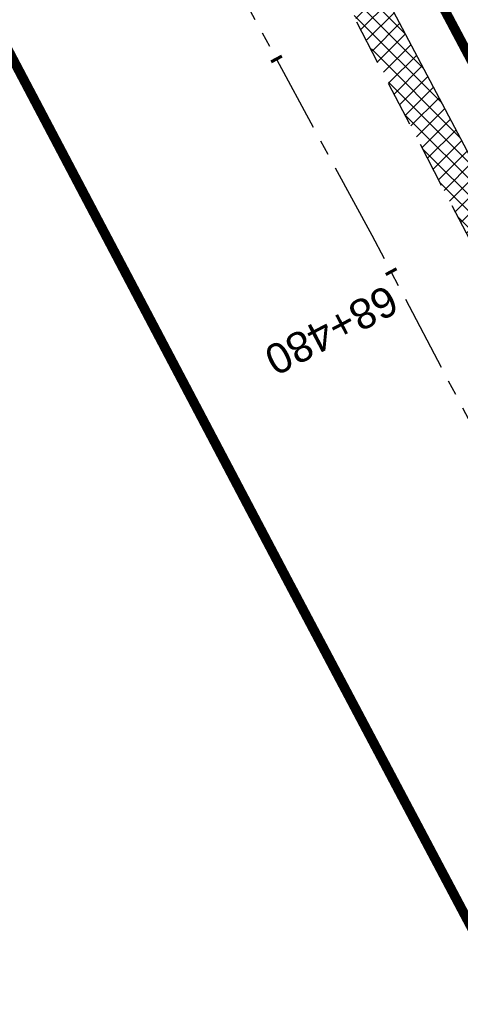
# Model space of a CAD drawing. Header units: metres. Extents: x 7529682 to 7533711, y 5721195 to 5727842.
# Tile 117 of 232: x 7530624 to 7530642, y 5725999 to 5726039. Entities that reach past the tile are written whole.
import ezdxf

# ---------------------------------------------------------------- set-up
doc = ezdxf.new("R2010")
doc.units = ezdxf.units.M
for name, pattern in [('817-dzialki-09-05-04$0$HIDDEN', [0.375, 0.25, -0.125]), ('ACAD_ISO05W100', [33, 24, -3, 0, -3, 0, -3]), ('CENTER', [50.800000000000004, 31.75, -6.35, 6.35, -6.35]), ('HIDDEN', [9.524999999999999, 6.35, -3.175])]:
    doc.linetypes.add(name, pattern=pattern)
for name, color, linetype in [('C-DROGI-SYTUACJA-ETYKIETY', 7, 'Continuous'), ('D-hatch-pobocza', 131, 'Continuous'), ('D-pobocza', 60, 'Continuous'), ('D-rowy', 160, 'Continuous')]:
    doc.layers.add(name, color=color, linetype=linetype)
doc.layers.add('D-hatch-ciag-pieszo-rowerowy', color=7, linetype='Continuous', lineweight=13, true_color=0xff9f80)
doc.layers.add('D-LR-etap-III', color=7, linetype='817-dzialki-09-05-04$0$HIDDEN', lineweight=50, true_color=0x00008f)
for name, color, linetype, lineweight in [('D-krawędzie', 3, 'Continuous', 30), ('D-oś', 10, 'CENTER', 30), ('D-pas-drogowy', 7, 'ACAD_ISO05W100', 50)]:
    doc.layers.add(name, color=color, linetype=linetype, lineweight=lineweight)
doc.styles.get("Standard").update_dxf_attribs({"font": 'arial.ttf'})
pattern_1 = [(45, (0, 0), (-0.3367596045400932, 0.3367596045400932), []), (135, (0, 0), (-0.3367596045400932, -0.3367596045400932), [])]

# ---------------------------------------------------------------- blocks, each defined once
blk = doc.blocks.new('AeccTickLine')
at = {"color": 0, "linetype": 'ByBlock', "lineweight": -2}
blk.add_line((0, 1), (-3.673819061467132e-16, -1), dxfattribs=at)

msp = doc.modelspace()

# ---------------------------------------------------------------- hatches: boundary and pattern name
at = {"layer": 'D-hatch-ciag-pieszo-rowerowy'}
h = msp.add_hatch(dxfattribs=at)
h.set_pattern_fill('ANSI37', color=256, scale=0.15, style=0)
h.set_pattern_definition(pattern_1)
edge = h.paths.add_edge_path()
edge.add_line((7530647.019652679, 5726033.877844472), (7530649.252549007, 5726035.002016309))
edge.add_line((7530649.252549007, 5726035.002016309), (7530642.155423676, 5726049.098744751))
edge.add_line((7530642.155423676, 5726049.098744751), (7530627.426120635, 5726076.938607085))
edge.add_line((7530627.426120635, 5726076.938607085), (7530607.072789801, 5726115.582281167))
edge.add_arc((7530518.594706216, 5726068.981543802), 99.99999998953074, 27.77543704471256, 31.71492034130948)
edge.add_line((7530603.662130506, 5726121.550863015), (7530600.460822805, 5726126.731204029))
edge.add_arc((7530603.012845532, 5726128.308283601), 2.999999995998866, 192.0244267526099, 211.7149202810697, ccw=False)
edge.add_line((7530600.078668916, 5726127.683297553), (7530597.509558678, 5726127.265642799))
edge.add_arc((7530601.915230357, 5726128.182189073), 4.50000000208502, 191.7520598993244, 211.7149203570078)
edge.add_line((7530598.087196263, 5726125.816569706), (7530601.490245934, 5726120.309770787))
edge.add_arc((7530516.422821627, 5726067.740451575), 100.0000000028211, 27.775437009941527, 31.714920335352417, ccw=False)
edge.add_line((7530604.900905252, 5726114.341188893), (7530625.206004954, 5726075.789088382))
edge.add_line((7530625.206004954, 5726075.789088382), (7530639.927362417, 5726047.964838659))
edge.add_line((7530639.927362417, 5726047.964838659), (7530647.019652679, 5726033.877844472))
at = {"layer": 'D-hatch-pobocza'}
h = msp.add_hatch(dxfattribs=at)
h.set_pattern_fill('ANSI37', color=256, scale=0.15, style=0)
h.set_pattern_definition(pattern_1)
h.paths.add_polyline_path([(7530720.98, 5725884.44), (7530708.37, 5725908.34), (7530695.8, 5725932.28), (7530687.36, 5725949.02), (7530675.509999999, 5725970.87), (7530663.29, 5725994.02), (7530649.63, 5726020.19), (7530635.9, 5726046.17), (7530600.685173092, 5726114.059213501), (7530599.742800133, 5726113.514541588), (7530641.555222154, 5726032.007915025), (7530660.960861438, 5725995.070069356), (7530689.128213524, 5725941.540167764), (7530707.335918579, 5725907.031820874), (7530725.255781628, 5725873.092686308), (7530743.969545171, 5725837.653904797), (7530770.526708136, 5725787.119408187), (7530787.864146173, 5725754.266918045), (7530809.812893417, 5725712.701971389), (7530812.027706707, 5725712.540894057), (7530798.84, 5725737.15), (7530787.349999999, 5725758.8), (7530776.05, 5725780.2), (7530760.429999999, 5725809.79), (7530749.219999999, 5725830.63), (7530733.519999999, 5725861.06)])

# ---------------------------------------------------------------- linework, layer by layer
at = {"layer": 'D-krawędzie', "linetype": 'HIDDEN', "ltscale": 0.3, "flags": 128}
msp.add_lwpolyline([(7530572.009999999, 5726166.06), (7530620.380949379, 5726072.761487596), (7530641.555222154, 5726032.007915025), (7530660.960861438, 5725995.070069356), (7530689.128213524, 5725941.540167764), (7530707.335918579, 5725907.031820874), (7530725.255781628, 5725873.092686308), (7530743.969545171, 5725837.653904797), (7530770.526708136, 5725787.119408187), (7530787.864146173, 5725754.266918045), (7530809.897571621, 5725712.541613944), (7530824.739035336, 5725684.389287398), (7530840.856259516, 5725653.693092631), (7530860.675070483, 5725616.154465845), (7530865.283000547, 5725607.394015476), (7530878.050274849, 5725583.079962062), (7530918.171722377, 5725507.178125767), (7530950.162943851, 5725446.305402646), (7530993.419108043, 5725364.264712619), (7531022.766433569, 5725308.719304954), (7531053.80955549, 5725249.872416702), (7531081.165622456, 5725197.874670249), (7531103.902359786, 5725154.540603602), (7531128.123220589, 5725108.448161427), (7531149.3, 5725068.249999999), (7531167.380094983, 5725033.766927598), (7531197.164745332, 5724976.987689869), (7531228.151004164, 5724918.034426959), (7531253.152837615, 5724870.491119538), (7531286.7961686, 5724806.653565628), (7531306.739858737, 5724768.664832), (7531335.094443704, 5724714.652299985), (7531357.3191504, 5724672.438740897), (7531373.644908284, 5724641.454376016), (7531392.161870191, 5724605.998675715), (7531418.480331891, 5724555.852756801), (7531439.726902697, 5724515.582472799), (7531468.399107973, 5724461.077223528), (7531491.782023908, 5724416.527754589), (7531531.990296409, 5724339.832565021), (7531557.226635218, 5724291.658956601), (7531569.851546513, 5724267.577443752), (7531591.375556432, 5724226.547822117), (7531610.003879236, 5724191.103071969), (7531616.882991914, 5724177.998849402), (7531629.984986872, 5724153.025496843), (7531641.006768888, 5724132.021778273), (7531664.906257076, 5724087.616922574), (7531677.64401952, 5724064.785715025), (7531683.112433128, 5724054.988140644), (7531686.752875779, 5724048.180044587), (7531695.447538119, 5724031.696667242), (7531703.748818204, 5724015.917210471), (7531709.214143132, 5724005.513965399), (7531719.388607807, 5723986.14687362), (7531726.295217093, 5723973.000144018), (7531732.740794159, 5723960.735633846), (7531735.13, 5723956.19)], dxfattribs=at)
at = {"layer": 'D-LR-etap-III', "ltscale": 10, "flags": 128}
msp.add_lwpolyline([(7531750.474471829, 5723895.103125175, 0.4, 0.4, 0), (7531750.505, 5723895.13, 0.4, 0.4, 0), (7531682.71, 5724022.92, 0.4, 0.4, 0), (7531619.177023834, 5724147.203692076, 0.4, 0.4, 0), (7531592.308960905, 5724198.48863389, 0.4, 0.4, 0), (7531553.263875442, 5724272.918564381, 0.4, 0.4, 0), (7531504.019999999, 5724366.79, 0.4, 0.4, 0), (7531482.09, 5724407.62, 0.4, 0.4, 0), (7531412.350402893, 5724541.182759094, 0.4, 0.4, 0), (7531388.463669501, 5724586.929768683, 0.4, 0.4, 0), (7531345.12, 5724669.94, 0.4, 0.4, 0), (7531127.66, 5725081.67, 0.4, 0.4, 0), (7531059.253139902, 5725211.040795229, 0.4, 0.4, 0), (7531008.007244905, 5725307.953830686, 0.4, 0.4, 0), (7530964.181635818, 5725390.835555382, 0.4, 0.4, 0), (7530914.557354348, 5725484.683561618, 0.4, 0.4, 0), (7530865.243241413, 5725577.493975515, 0.4, 0.4, 0), (7530840.085257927, 5725624.058651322, 0.4, 0.4, 0), (7530802.559525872, 5725694.924584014, 0.4, 0.4, 0), (7530755.54, 5725787.51, 0.4, 0.4, 0), (7530708.717810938, 5725876.303221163, 0.4, 0.4, 0), (7530695.12, 5725902.09, 0.4, 0.4, 0), (7530642.91397006, 5726001.07839487, 0.4, 0.4, 0), (7530634.934723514, 5726016.146615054, 0.4, 0.4, 0), (7530610.820000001, 5726061.929999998, 0.4, 0.4, 0), (7530610.820000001, 5726061.929999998, 0.4, 0.4, 0), (7530607.21, 5726063.51, 0.4, 0.4, 0), (7530597.42, 5726080.68, 0.4, 0.4, 0), (7530591.16, 5726088.44, 0.4, 0.4, 0), (7530581.28, 5726107.21, 0.4, 0.4, 0), (7530571.29, 5726130.56, 0.4, 0.4, 0), (7530549.554994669, 5726171.527317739, 0.4, 0.4, 0), (7530531.014309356, 5726206.473807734, 0.4, 0.4, 0), (7530516.461208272, 5726236.016618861, 0.4, 0.4, 0), (7530500.798929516, 5726266.141265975, 0.4, 0.4, 0), (7530491.349999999, 5726283.94, 0.4, 0.4, 0), (7530482.4, 5726303.41, 0.4, 0.4, 0), (7530482.4, 5726303.41, 0.4, 0.4, 0), (7530450.41, 5726357.28, 0.4, 0.4, 0), (7530397.759396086, 5726458.499907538, 0.4, 0.4, 0), (7530334.707815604, 5726583.664702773, 0.4, 0.4, 0), (7530303.939274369, 5726645.167943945, 0.4, 0.4, 0), (7530300.509779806, 5726651.777515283, 0.4, 0.4, 0), (7530289.213532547, 5726671.966724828, 0.4, 0.4, 0), (7530281.54, 5726685.57, 0.4, 0.4, 0), (7530261.37085633, 5726724.163374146, 0.4, 0.4, 0), (7530254.03, 5726738.21, 0.4, 0.4, 0), (7530197.219999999, 5726845.06, 0.4, 0.4, 0), (7530194.71, 5726849.15, 0.4, 0.4, 0), (7530195.92, 5726850.75, 0.4, 0.4, 0), (7530170.546669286, 5726892.961489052, 0.4, 0.4, 0), (7530143.174718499, 5726945.065838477, 0.4, 0.4, 0), (7530105.059999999, 5727018.32, 0.4, 0.4, 0), (7530100.059999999, 5727027.16, 0.4, 0.4, 0), (7530062.318670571, 5727099.625398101, 0.4, 0.4, 0), (7530015.378537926, 5727189.420463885, 0.4, 0.4, 0), (7529983.207960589, 5727250.206596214, 0.4, 0.4, 0), (7529953.284293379, 5727306.74720398, 0.4, 0.4, 0), (7529900.67053443, 5727406.15903814, 0.4, 0.4, 0), (7529890.630239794, 5727425.131178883, 0.4, 0.4, 0), (7529875.155383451, 5727454.426350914, 0.4, 0.4, 0), (7529857.560096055, 5727487.787346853, 0.4, 0.4, 0), (7529835.194401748, 5727530.19312405, 0.4, 0.4, 0), (7529811.740544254, 5727574.662079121, 0.4, 0.4, 0), (7529792.101859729, 5727611.922638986, 0.4, 0.4, 0), (7529768.066117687, 5727657.469613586, 0.4, 0.4, 0), (7529755.210566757, 5727682.131373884, 0.4, 0.4, 0), (7529753.309999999, 5727681.13, 0.4, 0.4, 0), (7529739.21, 5727707.77, 0.4, 0.4, 0), (7529735.394745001, 5727711.251990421, 0.4, 0.4, 0), (7529725.42, 5727730.2, 0.4, 0.4, 0), (7529723.55, 5727729.88, 0.4, 0.4, 0), (7529695.566668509, 5727782.932080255, 0.4, 0.4, 0), (7529717.67971874, 5727794.024357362, 0.4, 0.4, 0), (7529736.274870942, 5727758.647400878, 0.4, 0.4, 0), (7529736.274870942, 5727758.647400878, 0.4, 0.4, 0), (7529744.511003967, 5727750.406106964, 0.4, 0.4, 0), (7529744.511003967, 5727750.406106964, 0.4, 0.4, 0), (7529750.282568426, 5727738.549848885, 0.4, 0.4, 0), (7529777.108510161, 5727687.569424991, 0.4, 0.4, 0), (7529796.51537536, 5727651.329932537, 0.4, 0.4, 0), (7529814.937945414, 5727616.793170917, 0.4, 0.4, 0), (7529839.006722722, 5727572.303976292, 0.4, 0.4, 0), (7529860.617626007, 5727532.509108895, 0.4, 0.4, 0), (7529882.348967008, 5727491.504261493, 0.4, 0.4, 0), (7529904.865139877, 5727449.096370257, 0.4, 0.4, 0), (7529920.747384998, 5727418.884773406, 0.4, 0.4, 0), (7529946.676504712, 5727368.547487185, 0.4, 0.4, 0), (7529972.024701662, 5727320.573310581, 0.4, 0.4, 0), (7529987.740014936, 5727290.153392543, 0.4, 0.4, 0), (7529996.497385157, 5727273.661630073, 0.4, 0.4, 0), (7530017.541471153, 5727234.202689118, 0.4, 0.4, 0), (7530033.053657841, 5727204.864166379, 0.4, 0.4, 0), (7530051.622983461, 5727170.222745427, 0.4, 0.4, 0), (7530069.276612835, 5727137.015751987, 0.4, 0.4, 0), (7530089.385386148, 5727097.533639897, 0.4, 0.4, 0), (7530109.712512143, 5727060.746615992, 0.4, 0.4, 0), (7530136.769722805, 5727011.640131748, 0.4, 0.4, 0), (7530162.446686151, 5726962.743777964, 0.4, 0.4, 0), (7530187.674104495, 5726916.992101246, 0.4, 0.4, 0), (7530207.820739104, 5726879.335323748, 0.4, 0.4, 0), (7530230.625609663, 5726834.518686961, 0.4, 0.4, 0), (7530262.288093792, 5726776.61832811, 0.4, 0.4, 0), (7530277.509672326, 5726760.213143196, 0.4, 0.4, 0), (7530286.036865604, 5726744.106684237, 0.4, 0.4, 0), (7530288.097472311, 5726735.884066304, 0.4, 0.4, 0), (7530290.393870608, 5726725.046963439, 0.4, 0.4, 0), (7530296.17664807, 5726713.582980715, 0.4, 0.4, 0), (7530302.726195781, 5726701.18226779, 0.4, 0.4, 0), (7530325.685047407, 5726657.466383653, 0.4, 0.4, 0), (7530343.243978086, 5726623.648592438, 0.4, 0.4, 0), (7530360.229820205, 5726591.746871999, 0.4, 0.4, 0), (7530383.20855044, 5726548.059469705, 0.4, 0.4, 0), (7530406.017875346, 5726503.605514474, 0.4, 0.4, 0), (7530427.464919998, 5726462.620289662, 0.4, 0.4, 0), (7530447.9278544, 5726424.388014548, 0.4, 0.4, 0), (7530471.126878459, 5726379.920667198, 0.4, 0.4, 0), (7530490.501003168, 5726343.033350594, 0.4, 0.4, 0), (7530509.499458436, 5726306.733076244, 0.4, 0.4, 0), (7530529.890269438, 5726267.244072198, 0.4, 0.4, 0), (7530543.852446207, 5726238.990319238, 0.4, 0.4, 0), (7530554.808897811, 5726218.943990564, 0.4, 0.4, 0), (7530559.027108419, 5726212.223286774, 0.4, 0.4, 0), (7530563.060988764, 5726206.409670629, 0.4, 0.4, 0), (7530566.93354971, 5726200.463543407, 0.4, 0.4, 0), (7530569.771022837, 5726194.901501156, 0.4, 0.4, 0), (7530571.47319415, 5726191.282350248, 0.4, 0.4, 0), (7530572.839142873, 5726188.024533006, 0.4, 0.4, 0), (7530575.295071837, 5726182.034664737, 0.4, 0.4, 0), (7530579.736851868, 5726173.306070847, 0.4, 0.4, 0), (7530583.3, 5726167.41, 0.4, 0.4, 0), (7530593.4, 5726163.33, 0.4, 0.4, 0), (7530598.618375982, 5726155.264489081, 0.4, 0.4, 0), (7530608.258304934, 5726140.497132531, 0.4, 0.4, 0), (7530603.269999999, 5726136.83, 0.4, 0.4, 0), (7530606.53, 5726131.84, 0.4, 0.4, 0), (7530604.239057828, 5726124.21679044, 0.4, 0.4, 0), (7530605.847136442, 5726121.630127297, 0.4, 0.4, 0), (7530608.971611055, 5726116.164124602, 0.4, 0.4, 0), (7530618.114293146, 5726097.791111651, 0.4, 0.4, 0), (7530651.213125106, 5726034.959524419, 0.4, 0.4, 0), (7530670.243741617, 5725998.61095082, 0.4, 0.4, 0), (7530698.075474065, 5725945.952624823, 0.4, 0.4, 0), (7530716.505955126, 5725911.3051464, 0.4, 0.4, 0), (7530735.223454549, 5725875.667401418, 0.4, 0.4, 0), (7530752.504235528, 5725842.154920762, 0.4, 0.4, 0), (7530778.310652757, 5725793.501254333, 0.4, 0.4, 0), (7530797.499961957, 5725756.381811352, 0.4, 0.4, 0), (7530812.518974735, 5725728.28874362, 0.4, 0.4, 0), (7530820.039295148, 5725713.160404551, 0.4, 0.4, 0), (7530822.422446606, 5725710.193574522, 0.4, 0.4, 0), (7530833.154893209, 5725688.800634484, 0.4, 0.4, 0), (7530849.629354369, 5725656.158601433, 0.4, 0.4, 0), (7530867.98290276, 5725621.963939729, 0.4, 0.4, 0), (7530872.629809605, 5725612.88760475, 0.4, 0.4, 0), (7530880.354488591, 5725597.594500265, 0.4, 0.4, 0), (7530883.839446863, 5725593.389159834, 0.4, 0.4, 0), (7530891.782113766, 5725587.763349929, 0.4, 0.4, 0), (7530895.038670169, 5725584.280746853, 0.4, 0.4, 0), (7530897.033644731, 5725580.941110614, 0.4, 0.4, 0), (7530900.951646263, 5725579.945856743, 0.4, 0.4, 0), (7530904.80970798, 5725571.977328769, 0.4, 0.4, 0), (7530903.682362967, 5725568.566434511, 0.4, 0.4, 0), (7530908.900614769, 5725558.844845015, 0.4, 0.4, 0), (7530910.252030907, 5725545.671606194, 0.4, 0.4, 0), (7530912.872986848, 5725538.645543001, 0.4, 0.4, 0), (7530945.278171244, 5725478.464284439, 0.4, 0.4, 0), (7530959.692318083, 5725450.24628822, 0.4, 0.4, 0), (7531002.82670893, 5725368.192370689, 0.4, 0.4, 0), (7531044.703532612, 5725290.314293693, 0.4, 0.4, 0), (7531064.098839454, 5725253.212562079, 0.4, 0.4, 0), (7531083.010253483, 5725216.677517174, 0.4, 0.4, 0), (7531113.013137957, 5725158.465613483, 0.4, 0.4, 0), (7531137.364304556, 5725113.07076138, 0.4, 0.4, 0), (7531150.830830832, 5725086.711759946, 0.4, 0.4, 0), (7531159.745663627, 5725076.640848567, 0.4, 0.4, 0), (7531166.309999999, 5725074.58, 0.4, 0.4, 0), (7531172.29, 5725062.58, 0.4, 0.4, 0), (7531170.589828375, 5725055.605912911, 0.4, 0.4, 0), (7531173.732823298, 5725044.080706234, 0.4, 0.4, 0), (7531215.342008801, 5724964.859648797, 0.4, 0.4, 0), (7531238.054496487, 5724921.684649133, 0.4, 0.4, 0), (7531262.389821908, 5724875.282876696, 0.4, 0.4, 0), (7531295.587160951, 5724811.265731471, 0.4, 0.4, 0), (7531348.487908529, 5724712.362812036, 0.4, 0.4, 0), (7531363.740817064, 5724682.68394264, 0.4, 0.4, 0), (7531366.986905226, 5724675.865317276, 0.4, 0.4, 0), (7531382.541261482, 5724646.110625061, 0.4, 0.4, 0), (7531401.299165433, 5724610.874551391, 0.4, 0.4, 0), (7531428.964837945, 5724558.862274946, 0.4, 0.4, 0), (7531449.111202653, 5724520.397801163, 0.4, 0.4, 0), (7531477.292992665, 5724465.831467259, 0.4, 0.4, 0), (7531500.996290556, 5724421.112506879, 0.4, 0.4, 0), (7531512.121834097, 5724400.549045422, 0.4, 0.4, 0), (7531513.78163794, 5724396.757451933, 0.4, 0.4, 0), (7531526.32, 5724379.39, 0.4, 0.4, 0), (7531566.783642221, 5724302.73628205, 0.4, 0.4, 0), (7531578.579156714, 5724282.774819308, 0.4, 0.4, 0), (7531584.232619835, 5724273.111246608, 0.4, 0.4, 0), (7531590.109283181, 5724263.508189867, 0.4, 0.4, 0), (7531593.027899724, 5724258.771479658, 0.4, 0.4, 0), (7531595.711841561, 5724254.226824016, 0.4, 0.4, 0), (7531601.659976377, 5724243.898197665, 0.4, 0.4, 0), (7531606.097733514, 5724235.986407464, 0.4, 0.4, 0), (7531609.382207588, 5724230.799061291, 0.4, 0.4, 0), (7531611.580260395, 5724227.671180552, 0.4, 0.4, 0), (7531612.707802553, 5724225.86410867, 0.4, 0.4, 0), (7531618.665224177, 5724214.480919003, 0.4, 0.4, 0), (7531619.885522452, 5724212.333950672, 0.4, 0.4, 0), (7531620.931818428, 5724210.787064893, 0.4, 0.4, 0), (7531623.518605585, 5724207.111542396, 0.4, 0.4, 0), (7531626.143926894, 5724203.61306897, 0.4, 0.4, 0), (7531632.022984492, 5724196.485954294, 0.4, 0.4, 0), (7531653.949089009, 5724152.617641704, 0.4, 0.4, 0), (7531656.750690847, 5724143.103797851, 0.4, 0.4, 0), (7531659.61440691, 5724133.254504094, 0.4, 0.4, 0), (7531661.627147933, 5724128.646047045, 0.4, 0.4, 0.01093811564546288), (7531674.314987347, 5724101.43546424, 0.4, 0.4, 0), (7531685.137626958, 5724081.408252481, 0.4, 0.4, 0), (7531692.159945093, 5724066.277333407, 0.4, 0.4, 0), (7531699.662164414, 5724051.388120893, 0.4, 0.4, 0), (7531704.480624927, 5724040.808561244, 0.4, 0.4, 0), (7531704.480624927, 5724040.808561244, 0.4, 0.4, 0), (7531704.401251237, 5724037.368913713, 0.4, 0.4, 0), (7531720.383609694, 5724003.441317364, 0.4, 0.4, 0), (7531728.79890528, 5723986.206298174, 0.4, 0.4, 0), (7531733.237926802, 5723977.192631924, 0.4, 0.4, 0), (7531736.750027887, 5723969.505210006, 0.4, 0.4, 0), (7531737.336143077, 5723968.518916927, 0.4, 0.4, 0), (7531738.285051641, 5723967.699360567, 0.4, 0.4, 0), (7531742.180915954, 5723962.346428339, 0.4, 0.4, 0), (7531744.286141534, 5723958.615526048, 0.4, 0.4, 0), (7531755.393260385, 5723944.192617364, 0.4, 0.4, 0), (7531758.69, 5723936.76, 0.4, 0.4, 0), (7531780.08, 5723929.25, 0.4, 0.4, 0), (7531792.611989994, 5723906.337708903, 0.4, 0.4, 0), (7531792.611989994, 5723906.337708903, 0.4, 0.4, 0), (7531756.962094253, 5723883.055323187, 0.4, 0.4, 0), (7531750.46, 5723895.130000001, 0.4, 0.4, 0), (7531750.46, 5723895.130000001, 0, 0, 0)], format="xyseb", dxfattribs=at)
at = {"layer": 'D-oś', "ltscale": 0.1}
msp.add_lwpolyline([(7530915.075467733, 5725505.546186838), (7530874.953735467, 5725581.448561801), (7530862.185373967, 5725605.764687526), (7530857.578697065, 5725614.522755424), (7530837.759286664, 5725652.062517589), (7530821.64157021, 5725682.759649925), (7530806.802584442, 5725710.90727788), (7530784.768746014, 5725752.633364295), (7530767.429894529, 5725785.48853276), (7530740.872937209, 5725836.022638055), (7530722.160718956, 5725871.458493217), (7530704.240385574, 5725905.398518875), (7530686.031764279, 5725939.908602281), (7530657.86242703, 5725993.442278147), (7530638.453085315, 5726030.387171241), (7530594.845000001, 5726110.895), (7530594.845000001, 5726110.895), (7530594.845000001, 5726110.895), (7530540.21, 5726214.45)], dxfattribs=at)
at = {"layer": 'D-pas-drogowy', "ltscale": 0.2, "flags": 128}
msp.add_lwpolyline([(7531633.018560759, 5724182.834272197, 0.4, 0.4, 0), (7531617.558899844, 5724211.608162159, 0.4, 0.4, 0), (7531566.783642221, 5724302.73628205, 0.4, 0.4, 0), (7531538.419082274, 5724356.469679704, 0.4, 0.4, 0), (7531526.32, 5724379.39, 0.4, 0.4, 0), (7531516.102085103, 5724393.607319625, 0.4, 0.4, 0.001485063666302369), (7531513.78037409, 5724396.837773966, 0.4, 0.4, 0), (7531501.87, 5724413.41, 0.4, 0.4, 0), (7531474.926107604, 5724464.507896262, 0.4, 0.4, 0), (7531446.200436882, 5724518.992313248, 0.4, 0.4, 0), (7531424.962185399, 5724559.262257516, 0.4, 0.4, 0), (7531398.444460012, 5724609.565801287, 0.4, 0.4, 0), (7531379.647455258, 5724645.216004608, 0.4, 0.4, 0), (7531365.23, 5724672.56, 0.4, 0.4, 0), (7531341.305752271, 5724717.915356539, 0.4, 0.4, 0), (7531312.899996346, 5724771.788898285, 0.4, 0.4, 0), (7531292.590923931, 5724810.306502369, 0.4, 0.4, 0), (7531259.391619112, 5724873.271351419, 0.4, 0.4, 0), (7531233.740401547, 5724921.922582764, 0.4, 0.4, 0), (7531203.072738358, 5724980.092044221, 0.4, 0.4, 0), (7531173.471398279, 5725036.225177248, 0.4, 0.4, 0), (7531168.269999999, 5725046.09, 0.4, 0.4, 0), (7531172.29, 5725062.58, 0.4, 0.4, 0), (7531166.309999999, 5725074.58, 0.4, 0.4, 0), (7531150.32, 5725079.6, 0.4, 0.4, 0), (7531141.5, 5725096.43, 0.4, 0.4, 0), (7531109.311735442, 5725157.814415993, 0.4, 0.4, 0), (7531086.641300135, 5725201.047918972, 0.4, 0.4, 0), (7531059.198258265, 5725253.383662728, 0.4, 0.4, 0), (7531028.206828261, 5725312.48946212, 0.4, 0.4, 0), (7530999.104694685, 5725367.990143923, 0.4, 0.4, 0), (7530956.247527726, 5725449.724815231, 0.4, 0.4, 0), (7530924.397774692, 5725510.463768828, 0.4, 0.4, 0), (7530897.509999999, 5725561.74, 0.4, 0.4, 0), (7530894.46, 5725566.14, 0.4, 0.4, 0), (7530892.16, 5725570.49, 0.4, 0.4, 0), (7530869.362688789, 5725613.307018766, 0.4, 0.4, 0), (7530861.693971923, 5725627.704613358, 0.4, 0.4, 0), (7530852.74, 5725644.52, 0.4, 0.4, 0), (7530831.509999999, 5725684.2, 0.4, 0.4, 0), (7530811.13, 5725722.52, 0.4, 0.4, 0), (7530792.3476413, 5725757.940652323, 0.4, 0.4, 0), (7530768.03, 5725803.8, 0.4, 0.4, 0), (7530748.768542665, 5725840.178507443, 0.4, 0.4, 0), (7530727.7, 5725879.97, 0.4, 0.4, 0), (7530712.0981582, 5725909.54523909, 0.4, 0.4, 0), (7530693.644105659, 5725944.645156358, 0.4, 0.4, 0), (7530665.702224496, 5725997.538976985, 0.4, 0.4, 0), (7530641.759999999, 5726042.88, 0.4, 0.4, 0), (7530616.5, 5726091.48, 0.4, 0.4, 0), (7530604.628439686, 5726114.319880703, 0.4, 0.4, -0.007762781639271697), (7530602.5, 5726118.43, 0.4, 0.4, 0), (7530603.992037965, 5726123.394821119, 0.4, 0.4, 0), (7530606.53, 5726131.84, 0.4, 0.4, 0), (7530603.269999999, 5726136.83, 0.4, 0.4, 0), (7530593.775620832, 5726151.368713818, 0.4, 0.4, 0), (7530590.202637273, 5726156.84001263, 0.4, 0.4, 0), (7530583.3, 5726167.41, 0.4, 0.4, 0), (7530580.578343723, 5726170.427567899, 0.4, 0.4, 0), (7530575.849999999, 5726175.67, 0.4, 0.4, 0), (7530569.009999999, 5726186.66, 0.4, 0.4, 0), (7530562.555322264, 5726199.189409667, 0.4, 0.4, 0), (7530555.67, 5726211.39, 0.4, 0.4, 0), (7530548.29, 5726224.23, 0.4, 0.4, 0), (7530540.58, 5726237.71, 0.4, 0.4, 0), (7530532.679999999, 5726252.65, 0.4, 0.4, 0), (7530524.059999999, 5726269.35, 0.4, 0.4, 0), (7530502.82, 5726309.91, 0.4, 0.4, 0), (7530488.83, 5726336.63, 0.4, 0.4, 0), (7530466.03, 5726380.16, 0.4, 0.4, 0), (7530438.469999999, 5726432.77, 0.4, 0.4, 0), (7530424.53, 5726459.09, 0.4, 0.4, 0), (7530401.63, 5726502.97, 0.4, 0.4, 0), (7530383.38, 5726538.06, 0.4, 0.4, 0), (7530353.969999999, 5726593.52, 0.4, 0.4, 0), (7530338.469999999, 5726622.74, 0.4, 0.4, 0), (7530322.009999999, 5726653.88, 0.4, 0.4, 0), (7530297.54, 5726700.33, 0.4, 0.4, 0), (7530287.38, 5726719.6, 0.4, 0.4, 0), (7530285.94993921, 5726722.315508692, 0.4, 0.4, 0), (7530280.259999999, 5726733.12, 0.4, 0.4, 0), (7530266.73, 5726758.74, 0.4, 0.4, 0), (7530260.42, 5726770.47, 0.4, 0.4, 0), (7530253.25, 5726783.82, 0.4, 0.4, 0), (7530244.95, 5726799.33, 0.4, 0.4, 0), (7530239.389999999, 5726808.49, 0.4, 0.4, 0), (7530238.29, 5726807.9, 0.4, 0.4, 0), (7530218.11, 5726850.67, 0.4, 0.4, 0), (7530175.906646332, 5726928.168028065, 0.4, 0.4, 0), (7530096.679999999, 5727076.15, 0.4, 0.4, 0), (7530094.679999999, 5727079.89, 0.4, 0.4, 0), (7530064.59693469, 5727135.522637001, 0.4, 0.4, 0), (7530046.730970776, 5727168.8921561, 0.4, 0.4, 0), (7530025.803045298, 5727208.461374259, 0.4, 0.4, 0), (7530012.846501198, 5727232.979315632, 0.4, 0.4, 0), (7529994.15, 5727268.45, 0.4, 0.4, 0), (7529981.670868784, 5727291.93018666, 0.4, 0.4, 0), (7529949.889999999, 5727351.73, 0.4, 0.4, 0), (7529924.75, 5727399.03, 0.4, 0.4, 0), (7529915.515824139, 5727417.099754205, 0.4, 0.4, 0), (7529885.83, 5727475.19, 0.4, 0.4, 0), (7529862.559999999, 5727519.97, 0.4, 0.4, 0), (7529852.984923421, 5727538.191086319, 0.4, 0.4, 0), (7529836.513084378, 5727569.51130111, 0.4, 0.4, 0), (7529815.36890814, 5727609.140983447, 0.4, 0.4, 0), (7529792.795203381, 5727651.247499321, 0.4, 0.4, 0), (7529774.199114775, 5727685.858348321, 0.4, 0.4, 0), (7529746.966026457, 5727736.059440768, 0.4, 0.4, 0), (7529733.92, 5727757.62, 0.4, 0.4, 0), (7529708.607472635, 5727806.388536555, 0.4, 0.4, 0), (7529688.491967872, 5727796.344621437, 0.4, 0.4, 0), (7529723.55, 5727729.88, 0.4, 0.4, 0), (7529725.42, 5727730.2, 0.4, 0.4, 0), (7529735.38, 5727711.28, 0.4, 0.4, 0), (7529739.21, 5727707.77, 0.4, 0.4, 0), (7529753.309999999, 5727681.13, 0.4, 0.4, 0), (7529755.178396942, 5727682.114424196, 0.4, 0.4, 0), (7529792.101859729, 5727611.922638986, 0.4, 0.4, 0), (7529811.740544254, 5727574.662079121, 0.4, 0.4, 0), (7529835.194401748, 5727530.19312405, 0.4, 0.4, 0), (7529857.560096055, 5727487.787346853, 0.4, 0.4, 0), (7529875.155383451, 5727454.426350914, 0.4, 0.4, 0), (7529890.630239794, 5727425.131178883, 0.4, 0.4, 0), (7529900.67053443, 5727406.15903814, 0.4, 0.4, 0), (7529953.284293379, 5727306.74720398, 0.4, 0.4, 0), (7529983.207960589, 5727250.206596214, 0.4, 0.4, 0), (7530015.378537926, 5727189.420463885, 0.4, 0.4, 0), (7530062.318670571, 5727099.625398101, 0.4, 0.4, 0), (7530100.059999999, 5727027.16, 0.4, 0.4, 0), (7530105.059999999, 5727018.32, 0.4, 0.4, 0), (7530143.174718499, 5726945.065838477, 0.4, 0.4, 0), (7530170.546669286, 5726892.961489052, 0.4, 0.4, 0), (7530195.92, 5726850.75, 0.4, 0.4, 0), (7530194.71, 5726849.15, 0.4, 0.4, 0), (7530197.219999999, 5726845.06, 0.4, 0.4, 0), (7530254.03, 5726738.21, 0.4, 0.4, 0), (7530261.37085633, 5726724.163374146, 0.4, 0.4, 0), (7530281.54, 5726685.57, 0.4, 0.4, 0), (7530289.213532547, 5726671.966724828, 0.4, 0.4, 0), (7530300.509779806, 5726651.777515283, 0.4, 0.4, 0), (7530303.939274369, 5726645.167943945, 0.4, 0.4, 0), (7530334.707815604, 5726583.664702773, 0.4, 0.4, 0), (7530397.759396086, 5726458.499907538, 0.4, 0.4, 0), (7530450.41, 5726357.28, 0.4, 0.4, 0), (7530482.4, 5726303.41, 0.4, 0.4, 0), (7530483.687990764, 5726301.003383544, 0.4, 0.4, 0), (7530491.349999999, 5726283.94, 0.4, 0.4, 0), (7530512.67, 5726243.78, 0.4, 0.4, 0), (7530529.429999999, 5726209.46, 0.4, 0.4, 0), (7530571.29, 5726130.56, 0.4, 0.4, 0), (7530581.28, 5726107.21, 0.4, 0.4, 0), (7530591.16, 5726088.44, 0.4, 0.4, 0), (7530597.42, 5726080.68, 0.4, 0.4, 0), (7530607.21, 5726063.51, 0.4, 0.4, 0), (7530610.820000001, 5726061.929999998, 0.4, 0.4, 0), (7530634.934723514, 5726016.146615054, 0.4, 0.4, 0), (7530642.91397006, 5726001.07839487, 0.4, 0.4, 0), (7530695.12, 5725902.09, 0.4, 0.4, 0), (7530708.717810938, 5725876.303221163, 0.4, 0.4, 0), (7530755.54, 5725787.51, 0.4, 0.4, 0), (7530802.559525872, 5725694.924584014, 0.4, 0.4, 0), (7530840.085257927, 5725624.058651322, 0.4, 0.4, 0), (7530865.243241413, 5725577.493975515, 0.4, 0.4, 0), (7530914.557354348, 5725484.683561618, 0.4, 0.4, 0), (7530964.181635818, 5725390.835555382, 0.4, 0.4, 0), (7531008.007244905, 5725307.953830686, 0.4, 0.4, 0), (7531059.253139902, 5725211.040795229, 0.4, 0.4, 0), (7531127.66, 5725081.67, 0.4, 0.4, 0), (7531345.12, 5724669.94, 0.4, 0.4, 0), (7531388.463669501, 5724586.929768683, 0.4, 0.4, 0), (7531412.350402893, 5724541.182759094, 0.4, 0.4, 0), (7531482.09, 5724407.62, 0.4, 0.4, 0), (7531504.019999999, 5724366.79, 0.4, 0.4, 0), (7531519.374444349, 5724337.520497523, 0.4, 0.4, 0), (7531563.748815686, 5724252.931583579, 0.4, 0.4, 0), (7531602.175111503, 5724179.681224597, 0.4, 0.4, 0), (7531619.177023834, 5724147.203692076, 0.4, 0.4, 0), (7531625.038493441, 5724135.63500206, 0.4, 0.4, 0), (7531656.796442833, 5724073.31633882, 0.4, 0.4, 0), (7531675.12, 5724037.36, 0.4, 0.4, 0), (7531682.71, 5724022.92, 0.4, 0.4, 0), (7531705.565196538, 5723979.810545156, 0.4, 0.4, 0), (7531736.605941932, 5723921.261514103, 0.4, 0.4, 0), (7531750.46, 5723895.130000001, 0.4, 0.4, 0), (7531740.769999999, 5723886.56, 0.4, 0.4, 0), (7531732.86, 5723885, 0.4, 0.4, 0), (7531722.179999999, 5723887.77, 0.4, 0.4, 0), (7531729.87, 5723862.17, 0.4, 0.4, 0), (7531742.92, 5723861.93, 0.4, 0.4, 0), (7531763.71, 5723859.52, 0.4, 0.4, 0), (7531768.42, 5723854.12, 0.4, 0.4, 0), (7531787.42, 5723817.97, 0.4, 0.4, 0), (7531795.57, 5723809.82, 0.4, 0.4, 0), (7531816.346897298, 5723819.850397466, 0.4, 0.4, 0), (7531816.346897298, 5723819.850397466, 0.4, 0.4, 0), (7531805.059999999, 5723843.23, 0.4, 0.4, 0), (7531803.61, 5723886.23, 0.4, 0.4, 0), (7531803.61, 5723886.23, 0.4, 0.4, 0), (7531780.08, 5723929.25, 0.4, 0.4, 0), (7531758.69, 5723936.76, 0.4, 0.4, 0), (7531749.3590272, 5723946.412126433, 0.4, 0.4, 0), (7531742.71, 5723953.29, 0.4, 0.4, 0), (7531735.177368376, 5723967.877529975, 0.4, 0.4, 0), (7531722.37, 5723992.68, 0.4, 0.4, 0), (7531705.041669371, 5724030.885563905, 0.4, 0.4, 0), (7531699.469999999, 5724043.17, 0.4, 0.4, 0), (7531692.69, 5724058.11, 0.4, 0.4, 0), (7531679.672010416, 5724084.016803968, 0.4, 0.4, 0), (7531674.55, 5724094.21, 0.4, 0.4, 0), (7531666.633166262, 5724114.002855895, 0.4, 0.4, 0), (7531649, 5724153.82, 0.4, 0.4, 0), (7531641.49, 5724149.34, 0.4, 0.4, 0), (7531626.04, 5724179.34, 0.4, 0.4, 0), (7531633.03, 5724182.84, 0, 0, 0)], format="xyseb", dxfattribs=at)
at = {"layer": 'D-pobocza'}
msp.add_lwpolyline([(7530798.84, 5725737.15), (7530787.349999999, 5725758.8), (7530776.05, 5725780.2), (7530760.429999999, 5725809.79), (7530749.219999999, 5725830.63), (7530733.519999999, 5725861.06), (7530720.98, 5725884.44), (7530708.37, 5725908.34), (7530695.8, 5725932.28), (7530687.36, 5725949.02), (7530675.509999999, 5725970.87), (7530663.29, 5725994.02), (7530649.63, 5726020.19), (7530635.9, 5726046.17), (7530600.685173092, 5726114.059213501), (7530599.742800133, 5726113.514541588)], dxfattribs=at)
at = {"layer": 'D-rowy', "linetype": 'HIDDEN', "ltscale": 0.1, "const_width": 0.4, "flags": 128}
msp.add_lwpolyline([(7530741.879316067, 5725849.304278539), (7530727.419289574, 5725876.296857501), (7530718.298199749, 5725893.38067943), (7530703.129795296, 5725922.342183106), (7530687.043988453, 5725953.182943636), (7530665.695230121, 5725994.035392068), (7530637.775970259, 5726046.651460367), (7530624.725077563, 5726071.228744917)], dxfattribs=at)

# ---------------------------------------------------------------- block references
at = {"layer": 'C-DROGI-SYTUACJA-ETYKIETY', "color": 2, "linetype": 'Continuous', "lineweight": 60, "xscale": 0.25, "yscale": 0.25, "zscale": 0.25}
for p, rotation in [((7530634.495338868, 5726037.693834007), 298.4427514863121), ((7530639.239216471, 5726028.890802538), 297.7156069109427)]:
    msp.add_blockref('AeccTickLine', p, dxfattribs=dict(at, rotation=rotation))

# ---------------------------------------------------------------- texts
at = {"layer": 'C-DROGI-SYTUACJA-ETYKIETY', "color": 2}
msp.add_text('68+480', height=1.25, rotation=207.7156069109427, dxfattribs=at).set_placement((7530639.081647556, 5726028.384421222))

doc.saveas('drawing.dxf')
